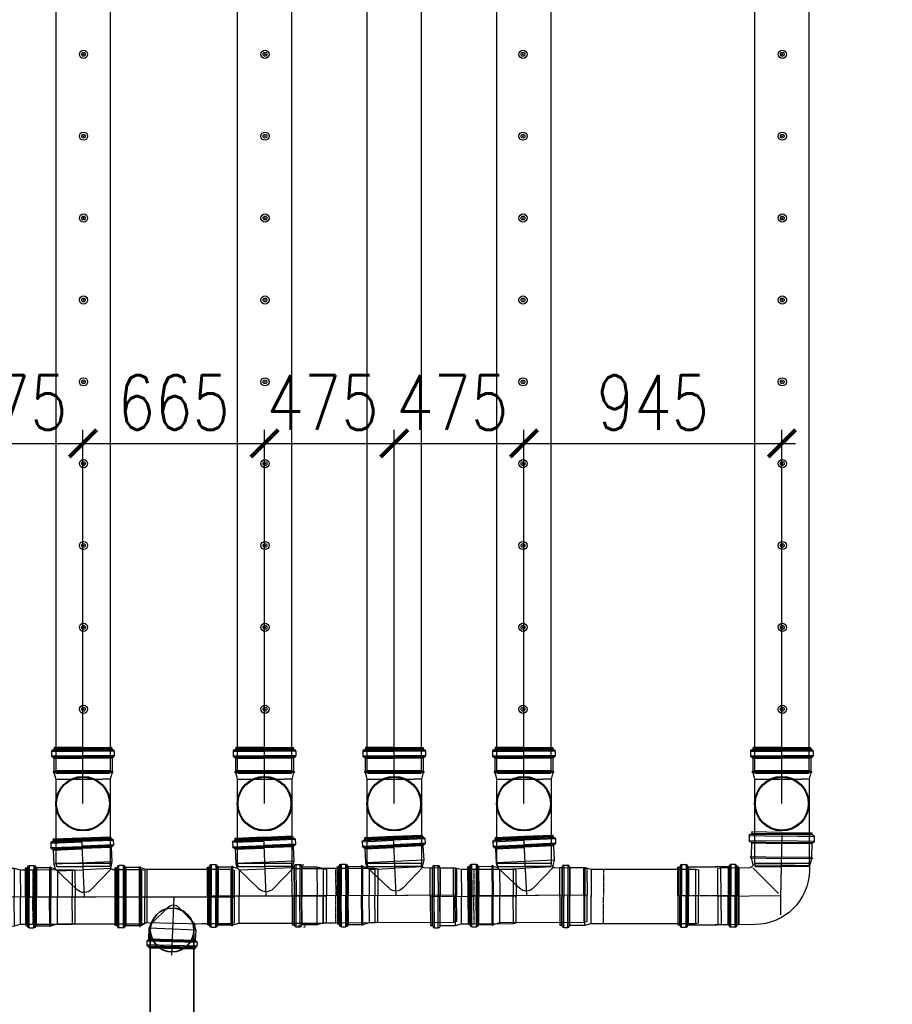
# Model space of a CAD drawing. Header units: millimetres. Extents: x -374129 to 1163271, y -112652 to 695637.
# Tile 61 of 256: x 28128 to 31324, y -45429 to -41821. Entities that reach past the tile are written whole.
import ezdxf
from ezdxf import colors
from ezdxf.entities.mleader import LeaderData, LeaderLine
from ezdxf.math import Vec2, Vec3

# ---------------------------------------------------------------- set-up
doc = ezdxf.new("R2010")
doc.units = ezdxf.units.MM
doc.header["$PDMODE"] = 4
for name, pattern in [('CENTER', [50.8, 31.75, -6.35, 6.35, -6.35]), ('CENTER1', [0.77, 0.5, -0.1, 0.07, -0.1]), ('CENTER2', [3.6, 3, -0.2, 0.2, -0.2]), ('DASHDOT', [20, 13, -3.4, 0.2, -3.4])]:
    doc.linetypes.add(name, pattern=pattern)
for name, color, linetype in [('EAB_underground piping system', 1, 'Continuous'), ('FK_opisy', 7, 'Continuous'), ('KRT_kreskowanie', 252, 'Continuous'), ('KRT_technologia', 30, 'Continuous'), ('KRT_wymiary', 4, 'Continuous')]:
    doc.layers.add(name, color=color, linetype=linetype)
doc.layers.add('IS_pomocnicza', color=6, linetype='Continuous', lineweight=30)
doc.styles.add('WYMIAR', font='romans.shx', dxfattribs={"width": 0.8})
doc.dimstyles.new('KRT_1-100', dxfattribs={"dimscale": 100, "dimtxt": 2, "dimasz": 1, "dimexe": 0.5, "dimexo": 0, "dimgap": 0.5, "dimtad": 1, "dimdec": 1, "dimrnd": 0.1, "dimzin": 9, "dimdsep": 46, "dimtxsty": 'WYMIAR', "dimblk": 'ARCHTICK', "dimcen": 0.09, "dimdle": 0.5, "dimclrd": 1, "dimclre": 252, "dimclrt": 256, "dimadec": 0, "dimazin": 0, "dimtfac": 1, "dimtdec": 1, "dimtmove": 0, "dimatfit": 3, "dimfxl": 1, "dimtolj": 1, "dimtzin": 0, "dimarcsym": 0})

# ---------------------------------------------------------------- blocks, each defined once
blk = doc.blocks.new('IS_KAO_trójnik_200_góra')
at = {"layer": 'KRT_technologia', "linetype": 'Continuous', "transparency": 33554687}
for p, q in [((34869.72, 13524.58), (34868.63, 13524.29)), ((34868.63, 13524.29), (34868.63, 13514.58)), ((34897.28, 13524.58), (34869.72, 13524.58)), ((34869.72, 13504.58), (34869.72, 13524.58)), ((34900.61, 13524.58), (34897.28, 13524.58)), ((34903.02, 13525.22), (34900.61, 13524.58)), ((34900.61, 13524.58), (34900.61, 13507.41)), ((34903.02, 13525.22), (34901.38, 13524.78)), ((34903.05, 13525.07), (34903.05, 13514.58)), ((34903.07, 13525.27), (34903.12, 13525.45)), ((34903.14, 13525.32), (34903.14, 13514.58)), ((34903.29, 13525.51), (34903.19, 13525.51)), ((34903.34, 13525.32), (34903.34, 13514.58)), ((34903.41, 13525.29), (34903.36, 13525.45)), ((34903.43, 13525.08), (34903.43, 13514.58)), ((34908.29, 13525.23), (34903.48, 13525.23)), ((34908.29, 13525.23), (34908.29, 13514.58)), ((34908.54, 13525.16), (34908.54, 13514.58)), ((34908.83, 13525.74), (34908.83, 13514.58)), ((34910.88, 13526.05), (34909.2, 13526.05)), ((34909.2, 13526.05), (34909.2, 13514.58)), ((34910.88, 13526.05), (34910.88, 13514.58)), ((34911.25, 13525.74), (34911.25, 13514.58)), ((34911.43, 13525.55), (34911.43, 13525.47)), ((34911.55, 13525.07), (34911.55, 13514.58)), ((34912.15, 13525.14), (34911.79, 13525.14)), ((34911.79, 13525.14), (34911.79, 13514.58)), ((34912.15, 13525.07), (34912.15, 13514.58)), ((34912.22, 13514.58), (34912.22, 13525.07)), ((34868.63, 13504.87), (34868.63, 13514.58)), ((34903.05, 13504.09), (34903.05, 13514.58)), ((34903.14, 13503.84), (34903.14, 13514.58)), ((34903.34, 13503.84), (34903.34, 13514.58)), ((34903.43, 13504.08), (34903.43, 13514.58)), ((34908.29, 13503.92), (34908.29, 13514.58)), ((34908.54, 13504), (34908.54, 13514.58)), ((34908.83, 13503.42), (34908.83, 13514.58)), ((34909.2, 13503.11), (34909.2, 13514.58)), ((34910.88, 13503.11), (34910.88, 13514.58)), ((34911.25, 13503.42), (34911.25, 13514.58)), ((34911.55, 13504.09), (34911.55, 13514.58)), ((34911.79, 13504.01), (34911.79, 13514.58)), ((34912.15, 13504.09), (34912.15, 13514.58)), ((34912.22, 13514.58), (34912.22, 13504.09)), ((34900.61, 13504.58), (34900.61, 13507.41)), ((34869.72, 13504.58), (34868.63, 13504.87)), ((34897.28, 13504.58), (34869.72, 13504.58)), ((34900.61, 13504.58), (34897.28, 13504.58)), ((34903.02, 13503.93), (34900.61, 13504.58)), ((34903.07, 13503.88), (34903.12, 13503.7)), ((34903.29, 13503.65), (34903.19, 13503.65)), ((34903.41, 13503.87), (34903.36, 13503.7)), ((34908.29, 13503.92), (34903.48, 13503.92)), ((34910.88, 13503.11), (34909.2, 13503.11)), ((34911.43, 13503.6), (34911.43, 13503.68)), ((34912.15, 13504.01), (34911.79, 13504.01))]:
    blk.add_line(p, q, dxfattribs=at)
at = {"layer": 'KRT_technologia'}
for radius in [10, 9.7]:
    blk.add_circle((34891.65, 13514.58), radius, dxfattribs=at)
at = {"layer": 'KRT_technologia', "linetype": 'Continuous', "transparency": 33554687}
for centre, radius, start, end in [((34903, 13525.29), 0.0727, 285, 345), ((34903.19, 13525.43), 0.0727, 90, 165), ((34903.29, 13525.43), 0.0727, 15, 90), ((34903.48, 13525.31), 0.0727, 195, 270), ((34908.29, 13525.6), 0.364, 270, 354.2608), ((34909.2, 13525.51), 0.545, 90, 174.2608), ((34910.88, 13525.51), 0.545, 5, 90), ((34911.79, 13525.51), 0.364, 185, 270), ((34912.15, 13525.07), 0.0727, 0, 90), ((34903, 13503.86), 0.0727, 15, 75), ((34903.19, 13503.72), 0.0727, 195, 270), ((34903.29, 13503.72), 0.0727, 270, 345), ((34903.48, 13503.85), 0.0727, 90, 165), ((34908.29, 13503.56), 0.364, 5.7392, 90), ((34909.2, 13503.65), 0.545, 185.7392, 270), ((34910.88, 13503.65), 0.545, 270, 355), ((34911.79, 13503.65), 0.364, 90, 175), ((34912.15, 13504.09), 0.0727, 270, 0)]:
    blk.add_arc(centre, radius, start, end, dxfattribs=at)
blk = doc.blocks.new('kk')
at = {"layer": 'KRT_technologia', "linetype": 'Continuous', "lineweight": 25}
for p, q in [((0, 0), (-5.77, 0)), ((0, 0), (5.77, 0)), ((-6.31, -0.74), (-6.31, -1.66)), ((-6.31, -0.74), (0, -0.74)), ((-6.31, -1.66), (0, -1.66)), ((-6.04, -0.44), (-5.99, -0.43)), ((-6.04, -0.44), (0, -0.44)), ((-5.81, -0.04), (-5.81, -0.23)), ((-5.81, -0.23), (0, -0.23)), ((5.81, -0.23), (0, -0.23)), ((6.04, -0.44), (0, -0.44)), ((6.31, -0.74), (0, -0.74)), ((6.31, -1.66), (0, -1.66)), ((5.81, -0.04), (5.81, -0.23)), ((6.04, -0.44), (5.99, -0.43)), ((6.31, -0.74), (6.31, -1.66)), ((-6.04, -1.96), (0, -1.96)), ((-5.86, -2.16), (-5.86, -4.81)), ((-5.86, -2.16), (0, -2.16)), ((6.04, -1.96), (0, -1.96)), ((5.86, -2.16), (0, -2.16)), ((5.86, -2.16), (5.86, -4.81)), ((-6.01, -4.91), (-6.01, -4.97)), ((-5.89, -4.85), (-5.98, -4.87)), ((-5.88, -5.03), (-5.98, -5.01)), ((-5.86, -4.81), (0, -4.81)), ((-5.85, -5.06), (-5.5, -6.38)), ((-5.85, -5.06), (0, -5.06)), ((5.86, -4.81), (0, -4.81)), ((5.85, -5.06), (0, -5.06)), ((5.85, -5.06), (5.5, -6.38)), ((5.88, -5.03), (5.98, -5.01)), ((5.89, -4.85), (5.98, -4.87)), ((6.01, -4.91), (6.01, -4.97)), ((-5.5, -6.38), (-5.5, -7.3)), ((-5.5, -6.38), (0, -6.38)), ((5.33, -6.38), (0, -6.38)), ((5.5, -6.97), (0.45, -11.89)), ((5.5, -6.38), (5.5, -6.39)), ((6.08, -6.99), (11.74, -7.13)), ((11.74, -7.13), (11.45, -18.13)), ((11.74, -7.13), (12.34, -7.31)), ((12.34, -7.31), (12.06, -17.98)), ((4.88, -17.96), (11.45, -18.13)), ((11.45, -18.13), (12.06, -17.98))]:
    blk.add_line(p, q, dxfattribs=at)
at = {"layer": 'KRT_technologia', "linetype": 'CENTER', "lineweight": 25}
for p, q in [((0, 0), (0, -12.84)), ((0, -12.33), (12.2, -12.65)), ((0, -12.84), (0, -15.98))]:
    blk.add_line(p, q, dxfattribs=at)
at = {"layer": 'KRT_technologia', "linetype": 'Continuous', "lineweight": 25}
for centre, radius, start, end in [((-5.77, -0.04), 0.04, 90, 180), ((5.77, -0.04), 0.04, 0, 90), ((-6.01, -0.74), 0.3, 95, 180), ((-6.01, -1.66), 0.3, 180, 264.2608), ((-6.01, -0.23), 0.2, 275, 0), ((6.01, -0.23), 0.2, 180, 265), ((6.01, -0.74), 0.3, 0, 85), ((6.01, -1.66), 0.3, 275.7392, 0), ((-6.06, -2.16), 0.2, 0, 84.2608), ((6.06, -2.16), 0.2, 95.7392, 180), ((-5.97, -4.91), 0.04, 105, 180), ((-5.97, -4.97), 0.04, 180, 255), ((-5.9, -4.81), 0.04, 285, 0), ((-5.89, -5.07), 0.04, 15, 75), ((5.89, -5.07), 0.04, 105, 165), ((5.9, -4.81), 0.04, 180, 255), ((5.97, -4.91), 0.04, 0, 75), ((5.97, -4.97), 0.04, 285, 0), ((5.16, -7.3), 10.66, 180, 268.5), ((6.1, -6.39), 0.6, 180, 268.5)]:
    blk.add_arc(centre, radius, start, end, dxfattribs=at)
blk = doc.blocks.new('IS_WNT_KAO_trójnik_200')
at = {"layer": 'KRT_technologia', "linetype": 'Continuous', "transparency": 33554687}
for p, q in [((34085.82, 14801.68), (34097.3, 14801.72)), ((34085.82, 14801.69), (34085.82, 14800)), ((34086.14, 14802.05), (34097.29, 14802.09)), ((34086.32, 14802.23), (34086.4, 14802.24)), ((34086.73, 14802.95), (34086.73, 14802.6)), ((34086.73, 14802.6), (34097.29, 14802.63)), ((34097.29, 14803.03), (34086.8, 14803.03)), ((34086.8, 14802.95), (34097.29, 14802.99)), ((34086.8, 14802.35), (34097.3, 14802.39)), ((34107.77, 14802.95), (34097.28, 14802.92)), ((34107.84, 14802.6), (34097.28, 14802.56)), ((34107.77, 14802.35), (34097.28, 14802.32)), ((34108.44, 14802.06), (34097.28, 14802.02)), ((34108.76, 14801.69), (34097.28, 14801.65)), ((34097.29, 14803.03), (34107.78, 14803.03)), ((34097.29, 14781.52), (34097.29, 14803.03)), ((34107.79, 14803.03), (34107.86, 14802.97)), ((34107.86, 14802.95), (34107.86, 14802.6)), ((34108.27, 14802.23), (34108.19, 14802.24)), ((34108.77, 14801.69), (34108.77, 14800)), ((34085.83, 14800), (34097.3, 14800.04)), ((34086.14, 14799.63), (34097.3, 14799.67)), ((34086.64, 14799.1), (34086.64, 14793.86)), ((34086.65, 14799.1), (34097.3, 14799.13)), ((34086.73, 14799.34), (34097.3, 14799.38)), ((34108.76, 14800), (34097.29, 14799.97)), ((34108.45, 14799.64), (34097.29, 14799.6)), ((34107.87, 14799.34), (34097.29, 14799.31)), ((34107.95, 14799.1), (34097.29, 14799.06)), ((34107.95, 14799.1), (34107.95, 14793.86)), ((34086.64, 14793.86), (34087.17, 14791.86)), ((34086.64, 14793.86), (34107.95, 14793.86)), ((34107.95, 14793.86), (34107.5, 14792.18)), ((34114.9, 14793.46), (34115.39, 14782.31)), ((34116.94, 14793.86), (34115.26, 14793.79)), ((34115.26, 14793.79), (34115.76, 14782.33)), ((34116.94, 14793.86), (34117.44, 14782.4)), ((34117.32, 14793.57), (34117.81, 14782.42)), ((34117.5, 14793.39), (34117.51, 14793.31)), ((34075.88, 14790.6), (34074.8, 14790.26)), ((34074.8, 14790.26), (34075.22, 14780.56)), ((34086.59, 14791.06), (34075.88, 14790.6)), ((34076.75, 14770.61), (34075.88, 14790.6)), ((34087.06, 14791.31), (34094.66, 14784.04)), ((34087.26, 14791.38), (34097.26, 14791.42)), ((34106.77, 14791.45), (34097.26, 14791.42)), ((34099.81, 14784.16), (34107.51, 14792.23)), ((34106.77, 14791.45), (34107.18, 14781.95)), ((34109.12, 14792.69), (34107.5, 14792.18)), ((34109.16, 14792.54), (34109.61, 14782.06)), ((34109.17, 14792.74), (34109.21, 14792.92)), ((34109.24, 14792.79), (34109.71, 14782.06)), ((34109.38, 14792.99), (34109.27, 14792.98)), ((34109.43, 14792.8), (34109.9, 14782.07)), ((34109.5, 14792.77), (34109.45, 14792.94)), ((34109.54, 14792.56), (34110, 14782.08)), ((34114.39, 14792.93), (34109.58, 14792.72)), ((34114.39, 14792.93), (34114.85, 14782.29)), ((34114.63, 14792.87), (34115.1, 14782.3)), ((34117.65, 14792.91), (34118.11, 14782.43)), ((34118.24, 14793.01), (34117.89, 14792.99)), ((34117.89, 14792.99), (34118.35, 14782.44)), ((34118.25, 14792.94), (34118.7, 14782.46)), ((34118.78, 14782.46), (34118.32, 14792.94)), ((34099.81, 14784.16), (34100.5, 14784.88)), ((34094.12, 14781.38), (34075.22, 14780.56)), ((34075.65, 14770.86), (34075.22, 14780.56)), ((34118.78, 14782.46), (34092.93, 14781.33)), ((34107.62, 14771.96), (34107.18, 14781.95)), ((34110.07, 14771.58), (34109.61, 14782.06)), ((34110.17, 14771.33), (34109.71, 14782.06)), ((34110.37, 14771.34), (34109.9, 14782.07)), ((34110.45, 14771.59), (34110, 14782.08)), ((34115.32, 14771.64), (34114.85, 14782.29)), ((34115.56, 14771.73), (34115.1, 14782.3)), ((34115.88, 14771.16), (34115.39, 14782.31)), ((34116.26, 14770.87), (34115.76, 14782.33)), ((34117.94, 14770.94), (34117.44, 14782.4)), ((34118.29, 14771.27), (34117.81, 14782.42)), ((34118.56, 14771.95), (34118.11, 14782.43)), ((34118.81, 14771.89), (34118.35, 14782.44)), ((34119.16, 14771.97), (34118.7, 14782.46)), ((34118.78, 14782.46), (34119.24, 14771.98)), ((34107.62, 14771.96), (34076.75, 14770.61)), ((34110.04, 14771.42), (34107.62, 14771.96)), ((34119.17, 14771.9), (34118.81, 14771.89)), ((34076.75, 14770.61), (34075.65, 14770.86)), ((34110.1, 14771.37), (34110.15, 14771.2)), ((34110.33, 14771.15), (34110.23, 14771.15)), ((34110.44, 14771.38), (34110.4, 14771.21)), ((34115.32, 14771.64), (34110.5, 14771.43)), ((34117.94, 14770.94), (34116.26, 14770.87)), ((34118.46, 14771.46), (34118.46, 14771.54))]:
    blk.add_line(p, q, dxfattribs=at)
for centre, radius, start, end in [((34086.37, 14801.69), 0.545, 95, 180), ((34086.37, 14802.6), 0.364, 275, 0), ((34086.8, 14802.95), 0.0727, 90, 180), ((34107.78, 14802.95), 0.0727, 0, 90), ((34108.22, 14802.6), 0.364, 180, 265), ((34108.22, 14801.69), 0.545, 0, 85), ((34086.37, 14800), 0.545, 180, 264.2608), ((34086.27, 14799.1), 0.364, 0, 84.2608), ((34108.31, 14799.1), 0.364, 95.7392, 180), ((34108.22, 14800), 0.545, 275.7392, 0), ((34115.28, 14793.24), 0.545, 92.5, 176.7608), ((34116.96, 14793.32), 0.545, 7.5, 92.5), ((34086.56, 14791.7), 0.636, 272.5, 15), ((34109.09, 14792.76), 0.0727, 287.5, 347.5), ((34109.28, 14792.91), 0.0727, 92.5, 167.5), ((34109.38, 14792.91), 0.0727, 17.5, 92.5), ((34109.57, 14792.79), 0.0727, 197.5, 272.5), ((34114.37, 14793.3), 0.364, 272.5, 356.7608), ((34117.87, 14793.36), 0.364, 187.5, 272.5), ((34118.25, 14792.94), 0.0727, 2.5, 92.5), ((34097.18, 14786.67), 3.64, 226.25, 316.3455), ((34118.83, 14771.52), 0.364, 92.5, 177.5), ((34119.16, 14771.97), 0.0727, 272.5, 2.5), ((34110.03, 14771.35), 0.0727, 17.5, 77.5), ((34110.22, 14771.22), 0.0727, 197.5, 272.5), ((34110.33, 14771.23), 0.0727, 272.5, 347.5), ((34110.51, 14771.36), 0.0727, 92.5, 167.5), ((34115.33, 14771.28), 0.364, 8.2392, 92.5), ((34116.23, 14771.41), 0.545, 188.2392, 272.5), ((34117.92, 14771.48), 0.545, 272.5, 357.5)]:
    blk.add_arc(centre, radius, start, end, dxfattribs=at)
blk = doc.blocks.new('IS_KAO_rura_z_kielichem_200')
at = {"layer": 'KRT_technologia', "linetype": 'Continuous', "transparency": 33554687}
for p, q in [((34252.2, 14721.68), (34250.8, 14721.68)), ((34250.8, 14721.68), (34250.8, 14710.24)), ((34252.2, 14721.68), (34252.2, 14710.24)), ((34203.99, 14720.24), (34202.96, 14719.93)), ((34202.96, 14719.93), (34202.96, 14710.24)), ((34242.28, 14720.24), (34203.99, 14720.24)), ((34203.99, 14700.24), (34203.99, 14720.24)), ((34242.28, 14720.24), (34237.69, 14720.24)), ((34244.52, 14720.84), (34242.28, 14720.24)), ((34242.28, 14720.24), (34242.28, 14710.24)), ((34250.06, 14720.84), (34244.52, 14720.84)), ((34244.52, 14720.84), (34244.52, 14710.24)), ((34250.06, 14720.84), (34250.06, 14710.24)), ((34250.15, 14720.93), (34250.16, 14721.1)), ((34250.16, 14721.1), (34250.16, 14710.24)), ((34252.85, 14720.93), (34252.83, 14721.1)), ((34252.83, 14721.1), (34252.83, 14710.24)), ((34253.68, 14720.84), (34252.94, 14720.84)), ((34252.94, 14720.84), (34252.94, 14710.24)), ((34253.68, 14710.24), (34253.68, 14720.84)), ((34202.96, 14700.56), (34202.96, 14710.24)), ((34242.28, 14700.24), (34242.28, 14710.24)), ((34244.52, 14699.64), (34244.52, 14710.24)), ((34250.06, 14699.64), (34250.06, 14710.24)), ((34250.16, 14699.39), (34250.16, 14710.24)), ((34250.8, 14698.81), (34250.8, 14710.24)), ((34252.2, 14698.81), (34252.2, 14710.24)), ((34252.83, 14699.39), (34252.83, 14710.24)), ((34252.94, 14699.64), (34252.94, 14710.24)), ((34253.68, 14710.24), (34253.68, 14699.64)), ((34203.99, 14700.24), (34202.96, 14700.56)), ((34242.28, 14700.24), (34203.99, 14700.24)), ((34242.28, 14700.24), (34237.69, 14700.24)), ((34244.52, 14699.64), (34242.28, 14700.24)), ((34250.06, 14699.64), (34244.52, 14699.64)), ((34253.68, 14699.64), (34252.94, 14699.64)), ((34250.15, 14699.56), (34250.16, 14699.39)), ((34252.2, 14698.81), (34250.8, 14698.81)), ((34252.85, 14699.56), (34252.83, 14699.39))]:
    blk.add_line(p, q, dxfattribs=at)
at = {"layer": 'KRT_technologia', "linetype": 'CENTER1', "transparency": 33554687}
for p in [(34237.69, 14720.3), (34237.69, 14700.19)]:
    blk.add_line(p, (34237.69, 14710.24), dxfattribs=at)
at = {"layer": 'KRT_technologia', "linetype": 'Continuous', "transparency": 33554687}
for centre, radius, start, end in [((34250.8, 14721.04), 0.636, 90, 175), ((34252.2, 14721.04), 0.636, 5, 90), ((34250.06, 14720.94), 0.0909, 270, 355), ((34252.94, 14720.94), 0.0909, 185, 270), ((34250.06, 14699.55), 0.0909, 5, 90), ((34252.94, 14699.55), 0.0909, 90, 175), ((34250.8, 14699.44), 0.636, 185, 270), ((34252.2, 14699.44), 0.636, 270, 355)]:
    blk.add_arc(centre, radius, start, end, dxfattribs=at)
blk = doc.blocks.new('IS_KAO_nasuwka_200')
at = {"layer": 'KRT_technologia', "linetype": 'Continuous', "transparency": 33554687}
for p, q in [((34238.55, 14689.93), (34238.55, 14700.41)), ((34238.62, 14700.49), (34238.98, 14700.49)), ((34238.62, 14700.36), (34238.62, 14689.93)), ((34239.22, 14700.45), (34239.22, 14689.93)), ((34239.35, 14700.9), (34239.34, 14700.82)), ((34239.35, 14700.9), (34239.35, 14689.93)), ((34239.52, 14701.12), (34239.52, 14689.93)), ((34239.89, 14701.4), (34241.57, 14701.4)), ((34239.89, 14701.4), (34239.89, 14689.93)), ((34241.57, 14701.4), (34241.57, 14689.93)), ((34241.94, 14701.13), (34241.94, 14689.93)), ((34242.12, 14700.9), (34242.12, 14689.93)), ((34242.23, 14700.54), (34242.23, 14689.93)), ((34242.48, 14700.58), (34253.04, 14700.58)), ((34242.48, 14700.58), (34242.48, 14689.93)), ((34256.98, 14700.58), (34252.16, 14700.58)), ((34256.98, 14700.58), (34256.98, 14689.93)), ((34257.22, 14700.54), (34257.22, 14689.93)), ((34257.34, 14700.9), (34257.34, 14689.93)), ((34257.52, 14701.13), (34257.52, 14689.93)), ((34259.56, 14701.4), (34257.88, 14701.4)), ((34257.88, 14701.4), (34257.88, 14689.93)), ((34259.56, 14701.4), (34259.56, 14689.93)), ((34259.93, 14701.12), (34259.93, 14689.93)), ((34260.11, 14700.9), (34260.12, 14700.82)), ((34260.11, 14700.9), (34260.11, 14689.93)), ((34260.23, 14700.45), (34260.23, 14689.93)), ((34260.83, 14700.49), (34260.48, 14700.49)), ((34260.83, 14700.36), (34260.83, 14689.93)), ((34260.9, 14689.93), (34260.9, 14700.41)), ((34238.55, 14689.93), (34238.55, 14679.44)), ((34238.62, 14679.5), (34238.62, 14689.93)), ((34239.22, 14679.4), (34239.22, 14689.93)), ((34239.35, 14678.96), (34239.35, 14689.93)), ((34239.52, 14678.73), (34239.52, 14689.93)), ((34239.89, 14678.46), (34239.89, 14689.93)), ((34241.57, 14678.46), (34241.57, 14689.93)), ((34241.94, 14678.73), (34241.94, 14689.93)), ((34242.12, 14678.95), (34242.12, 14689.93)), ((34242.23, 14679.31), (34242.23, 14689.93)), ((34242.48, 14679.28), (34242.48, 14689.93)), ((34256.98, 14679.28), (34256.98, 14689.93)), ((34257.22, 14679.31), (34257.22, 14689.93)), ((34257.34, 14678.95), (34257.34, 14689.93)), ((34257.52, 14678.73), (34257.52, 14689.93)), ((34257.88, 14678.46), (34257.88, 14689.93)), ((34259.56, 14678.46), (34259.56, 14689.93)), ((34259.93, 14678.73), (34259.93, 14689.93)), ((34260.11, 14678.96), (34260.11, 14689.93)), ((34260.23, 14679.4), (34260.23, 14689.93)), ((34260.83, 14679.5), (34260.83, 14689.93)), ((34260.9, 14689.93), (34260.9, 14679.44)), ((34238.62, 14679.37), (34238.98, 14679.37)), ((34239.35, 14678.96), (34239.34, 14679.04)), ((34239.89, 14678.46), (34241.57, 14678.46)), ((34242.48, 14679.28), (34253.04, 14679.28)), ((34256.98, 14679.28), (34252.16, 14679.28)), ((34259.56, 14678.46), (34257.88, 14678.46)), ((34260.11, 14678.96), (34260.12, 14679.04)), ((34260.83, 14679.37), (34260.48, 14679.37))]:
    blk.add_line(p, q, dxfattribs=at)
at = {"layer": 'KRT_technologia', "linetype": 'CENTER2', "transparency": 33554687}
blk.add_line((34260.9, 14689.93), (34238.55, 14689.93), dxfattribs=at)
at = {"layer": 'KRT_technologia', "linetype": 'Continuous', "transparency": 33554687}
for centre, radius, start, end in [((34238.62, 14700.41), 0.0727, 90, 180), ((34238.98, 14700.85), 0.363, 270, 355), ((34239.89, 14700.85), 0.545, 90, 175), ((34241.57, 14700.85), 0.545, 5.7392, 90), ((34242.48, 14700.94), 0.363, 185.7392, 270), ((34256.98, 14700.94), 0.363, 270, 354.2608), ((34257.88, 14700.85), 0.545, 90, 174.2608), ((34259.56, 14700.85), 0.545, 5, 90), ((34260.48, 14700.85), 0.363, 185, 270), ((34260.83, 14700.41), 0.0727, 0, 90), ((34238.62, 14679.44), 0.0727, 180, 270), ((34238.98, 14679), 0.363, 5, 90), ((34239.89, 14679), 0.545, 185, 270), ((34241.57, 14679), 0.545, 270, 354.2608), ((34242.48, 14678.91), 0.363, 90, 174.2608), ((34256.98, 14678.91), 0.363, 5.7392, 90), ((34257.88, 14679), 0.545, 185.7392, 270), ((34259.56, 14679), 0.545, 270, 355), ((34260.48, 14679), 0.363, 90, 175), ((34260.83, 14679.44), 0.0727, 270, 0)]:
    blk.add_arc(centre, radius, start, end, dxfattribs=at)
blk = doc.blocks.new('IS_KAO_kielich_200')
at = {"layer": 'KRT_technologia', "linetype": 'Continuous', "transparency": 33554687}
for p, q in [((34215.99, 14693.51), (34214.95, 14693.19)), ((34214.95, 14693.19), (34214.95, 14683.51)), ((34234.97, 14693.51), (34215.99, 14693.51)), ((34215.99, 14693.51), (34215.99, 14683.51)), ((34234.97, 14693.51), (34230.38, 14693.51)), ((34237.21, 14694.11), (34234.97, 14693.51)), ((34234.97, 14693.51), (34234.97, 14683.51)), ((34242.75, 14694.11), (34237.21, 14694.11)), ((34237.21, 14694.11), (34237.21, 14683.51)), ((34242.75, 14694.11), (34242.75, 14683.51)), ((34242.84, 14694.19), (34242.86, 14694.36)), ((34242.86, 14694.36), (34242.86, 14683.51)), ((34244.89, 14694.94), (34243.49, 14694.94)), ((34243.49, 14694.94), (34243.49, 14683.51)), ((34244.89, 14694.94), (34244.89, 14683.51)), ((34245.54, 14694.19), (34245.53, 14694.36)), ((34245.53, 14694.36), (34245.53, 14683.51)), ((34246.37, 14694.11), (34245.63, 14694.11)), ((34245.63, 14694.11), (34245.63, 14683.51)), ((34246.37, 14683.51), (34246.37, 14694.11)), ((34214.95, 14673.82), (34214.95, 14683.51)), ((34215.99, 14673.51), (34215.99, 14683.51)), ((34234.97, 14673.51), (34234.97, 14683.51)), ((34237.21, 14672.91), (34237.21, 14683.51)), ((34242.75, 14672.91), (34242.75, 14683.51)), ((34242.86, 14672.65), (34242.86, 14683.51)), ((34243.49, 14672.07), (34243.49, 14683.51)), ((34244.89, 14672.07), (34244.89, 14683.51)), ((34245.53, 14672.65), (34245.53, 14683.51)), ((34245.63, 14672.91), (34245.63, 14683.51)), ((34246.37, 14683.51), (34246.37, 14672.91)), ((34215.99, 14673.51), (34214.95, 14673.82)), ((34234.97, 14673.51), (34215.99, 14673.51)), ((34234.97, 14673.51), (34230.38, 14673.51)), ((34237.21, 14672.91), (34234.97, 14673.51)), ((34242.75, 14672.91), (34237.21, 14672.91)), ((34242.84, 14672.82), (34242.86, 14672.65)), ((34244.89, 14672.07), (34243.49, 14672.07)), ((34245.54, 14672.82), (34245.53, 14672.65)), ((34246.37, 14672.91), (34245.63, 14672.91))]:
    blk.add_line(p, q, dxfattribs=at)
at = {"layer": 'KRT_technologia', "linetype": 'CENTER1', "transparency": 33554687}
for p in [(34230.38, 14693.56), (34230.38, 14673.45)]:
    blk.add_line(p, (34230.38, 14683.51), dxfattribs=at)
at = {"layer": 'KRT_technologia', "linetype": 'DASHDOT', "ltscale": 3, "transparency": 33554687}
blk.add_lwpolyline([(34214.95, 14683.51), (34246.37, 14683.51)], dxfattribs=at)
at = {"layer": 'KRT_technologia', "linetype": 'Continuous', "transparency": 33554687}
for centre, radius, start, end in [((34242.75, 14694.2), 0.0909, 270, 355), ((34243.49, 14694.31), 0.636, 90, 175), ((34244.89, 14694.31), 0.636, 5, 90), ((34245.63, 14694.2), 0.0909, 185, 270), ((34242.75, 14672.81), 0.0909, 5, 90), ((34243.49, 14672.71), 0.636, 185, 270), ((34244.89, 14672.71), 0.636, 270, 355), ((34245.63, 14672.81), 0.0909, 90, 175)]:
    blk.add_arc(centre, radius, start, end, dxfattribs=at)
blk = doc.blocks.new('trojnik redukcyjny 200 na 160')
at = {"layer": 'KRT_technologia'}
for p, q in [((-205.3, 111.6), (-205.3, -111.6)), ((-201.7, -114.7), (-201.7, 114.7)), ((-184.8, 114.7), (-201.7, 114.7)), ((-184.8, -114.7), (-184.8, 114.7)), ((-181.1, 111.6), (-181.1, -111.6)), ((-126.9, 107.1), (-126.4, 108.7)), ((-125.7, 109.3), (-124.7, 109.3)), ((-124, 108.7), (-123.5, 107)), ((-215, -104.9), (-215, 104.9)), ((-210.8, 105.6), (-214.3, 105.6)), ((-214.3, 104.9), (-214.3, -104.9)), ((-210.8, 105.6), (-210.8, -105.6)), ((-208.3, -104.9), (-208.3, 104.9)), ((-178.2, -105.8), (-178.2, 105.8)), ((-127.6, 106.5), (-175.8, 106.5)), ((-175.8, 106.5), (-175.8, -106.5)), ((-127.2, 105), (-127.2, -105)), ((-126.2, -107.4), (-126.2, 107.4)), ((-124.2, 107.4), (-124.2, -107.4)), ((-123.3, -104.9), (-123.3, 104.9)), ((-123, 106.4), (-99, 100)), ((210, -100), (210, 100)), ((210, 100), (220.9, 97.1)), ((220.9, 97.1), (220.9, -97.1)), ((-214.3, 0), (220.9, 0)), ((0, 0), (-9.4, -213.8)), ((-210.8, -105.6), (-214.3, -105.6)), ((-127.6, -106.5), (-175.8, -106.5)), ((-126.9, -107.1), (-126.4, -108.7)), ((-124, -108.7), (-123.5, -107)), ((-123, -106.4), (-99, -95.1)), ((-86.4, -101.1), (-90.5, -114.4)), ((-86.5, -101.5), (-80.3, -95.5)), ((220.9, -97.1), (210, -100)), ((-184.8, -114.7), (-201.7, -114.7)), ((-125.7, -109.3), (-124.7, -109.3)), ((-99.1, -163.3), (-99.4, -176.8)), ((84.1, -180.9), (-99.4, -176.8)), ((84.4, -167.4), (-99.1, -163.3)), ((-96.9, -179.8), (81.6, -183.8)), ((-96.5, -160.4), (82, -164.4)), ((77.4, -162), (-91.8, -158.2)), ((84.4, -167.4), (84.1, -180.9)), ((-92.3, -184.3), (76.7, -188)), ((-92.3, -184.3), (-92.3, -187.1)), ((76.1, -191.4), (-91.8, -187.7)), ((-91.7, -187.1), (76.1, -190.8)), ((76.2, -186), (-91.6, -182.3)), ((76.7, -188), (76.6, -190.9))]:
    blk.add_line(p, q, dxfattribs=at)
for points in [[(210, 100), (-99, 100), (-99, -95.1), (102.8, -100)], [(-80.3, -95.5), (-22.1, -39.7)], [(77.3, -101.3), (19.1, -40.5)], [(210, -100), (102.8, -100)]]:
    blk.add_lwpolyline(points, dxfattribs=at)
blk.add_lwpolyline([(79.8, -121.5), (78.1, -160), (-92.4, -156.2), (-90.5, -114.4), (79.8, -121.8), (76.2, -105.7, -0.479656), (81.2, -99.5)], format="xyb", dxfattribs=at)
for centre, radius, start, end in [((-210.9, 109.4), 3.81, 271.4057, 5.6147), ((-201.7, 109.3), 5.45, 90, 174.2608), ((-184.8, 109.3), 5.45, 5.7392, 90), ((-175.8, 110.2), 3.64, 185.7392, 270), ((-125.7, 108.5), 0.727, 90, 165), ((-124.7, 108.5), 0.727, 15, 90), ((-214.3, 104.9), 0.727, 90, 180), ((-127.6, 107.3), 0.727, 270, 345), ((-122.8, 107.1), 0.727, 195, 255), ((-2.1, -61), 29.5, 44.0616, 140.886), ((-214.3, -104.9), 0.727, 180, 270), ((-210.9, -109.4), 3.81, 354.3853, 88.5943), ((-175.8, -110.2), 3.64, 90, 174.2608), ((-127.6, -107.3), 0.727, 15, 90), ((-122.8, -107.1), 0.727, 105, 165), ((-201.7, -109.3), 5.45, 185.7392, 270), ((-184.8, -109.3), 5.45, 270, 354.2608), ((-125.7, -108.5), 0.727, 195, 270), ((-124.7, -108.5), 0.727, 270, 345), ((-95, -176.9), 4.36, 178.7226, 262.9834), ((-94.7, -163.4), 4.36, 94.4617, 178.7226), ((-95.3, -156.2), 2.91, 274.4617, 358.7226), ((81, -160.1), 2.91, 178.7226, 262.9834), ((80.1, -167.3), 4.36, 358.7226, 82.9834), ((-95.3, -184.3), 3.05, 0.1283, 94.3373), ((-91.7, -187.1), 0.582, 178.7226, 268.7226), ((76.1, -190.8), 0.582, 268.7226, 358.7226), ((79.8, -188.2), 3.05, 83.1078, 177.3168), ((79.8, -180.8), 4.36, 274.4617, 358.7226)]:
    blk.add_arc(centre, radius, start, end, dxfattribs=at)
blk = doc.blocks.new('_ArchTick')
at = {"color": 0, "linetype": 'ByBlock', "const_width": 0.15}
blk.add_lwpolyline([(-0.5, -0.5), (0.5, 0.5)], dxfattribs=at)
blk = doc.blocks.new('*D2284')
at = {"layer": 'Defpoints', "color": 0}
for p in [(29379.7, -11286.3), (29379.7, -12176.3), (28904.7, -12606.3)]:
    blk.add_point(p, dxfattribs=at)
at = {"layer": 'KRT_wymiary', "color": 252, "lineweight": -2}
for p, q in [((28904.7, -12606.3), (28904.7, -11236.3)), ((29379.7, -12176.3), (29379.7, -11236.3))]:
    blk.add_line(p, q, dxfattribs=at)
at = {"layer": 'KRT_wymiary', "color": 1, "lineweight": -2}
blk.add_line((28854.7, -11286.3), (29429.7, -11286.3), dxfattribs=at)
at = {"layer": 'KRT_wymiary', "color": 1, "lineweight": -2, "xscale": 100, "yscale": 100, "zscale": 100, "rotation": 180}
blk.add_blockref('_ArchTick', (28904.7, -11286.3), dxfattribs=at)
at = {"layer": 'KRT_wymiary', "color": 1, "lineweight": -2, "xscale": 100, "yscale": 100, "zscale": 100}
blk.add_blockref('_ArchTick', (29379.7, -11286.3), dxfattribs=at)
at = {"layer": 'KRT_wymiary', "insert": (29117.2, -11136.3), "char_height": 200, "attachment_point": 5, "style": 'WYMIAR'}
blk.add_mtext('\\A1;475', dxfattribs=at)
blk = doc.blocks.new('*D2285')
at = {"layer": 'Defpoints', "color": 0}
for p in [(30044.7, -11286.3), (30044.7, -12506.3), (29379.7, -12606.3)]:
    blk.add_point(p, dxfattribs=at)
at = {"layer": 'KRT_wymiary', "color": 252, "lineweight": -2}
for p, q in [((29379.7, -12606.3), (29379.7, -11236.3)), ((30044.7, -12506.3), (30044.7, -11236.3))]:
    blk.add_line(p, q, dxfattribs=at)
at = {"layer": 'KRT_wymiary', "color": 1, "lineweight": -2}
blk.add_line((29329.7, -11286.3), (30094.7, -11286.3), dxfattribs=at)
at = {"layer": 'KRT_wymiary', "color": 1, "lineweight": -2, "xscale": 100, "yscale": 100, "zscale": 100, "rotation": 180}
blk.add_blockref('_ArchTick', (29379.7, -11286.3), dxfattribs=at)
at = {"layer": 'KRT_wymiary', "color": 1, "lineweight": -2, "xscale": 100, "yscale": 100, "zscale": 100}
blk.add_blockref('_ArchTick', (30044.7, -11286.3), dxfattribs=at)
at = {"layer": 'KRT_wymiary', "insert": (29712.2, -11136.3), "char_height": 200, "attachment_point": 5, "style": 'WYMIAR'}
blk.add_mtext('\\A1;665', dxfattribs=at)
blk = doc.blocks.new('*D2286')
at = {"layer": 'Defpoints', "color": 0}
for p in [(30519.7, -11286.3), (30519.7, -12562.3), (30044.7, -12606.3)]:
    blk.add_point(p, dxfattribs=at)
at = {"layer": 'KRT_wymiary', "color": 252, "lineweight": -2}
for p, q in [((30044.7, -12606.3), (30044.7, -11236.3)), ((30519.7, -12562.3), (30519.7, -11236.3))]:
    blk.add_line(p, q, dxfattribs=at)
at = {"layer": 'KRT_wymiary', "color": 1, "lineweight": -2}
blk.add_line((29994.7, -11286.3), (30569.7, -11286.3), dxfattribs=at)
at = {"layer": 'KRT_wymiary', "color": 1, "lineweight": -2, "xscale": 100, "yscale": 100, "zscale": 100, "rotation": 180}
blk.add_blockref('_ArchTick', (30044.7, -11286.3), dxfattribs=at)
at = {"layer": 'KRT_wymiary', "color": 1, "lineweight": -2, "xscale": 100, "yscale": 100, "zscale": 100}
blk.add_blockref('_ArchTick', (30519.7, -11286.3), dxfattribs=at)
at = {"layer": 'KRT_wymiary', "insert": (30257.2, -11136.3), "char_height": 200, "attachment_point": 5, "style": 'WYMIAR'}
blk.add_mtext('\\A1;475', dxfattribs=at)
blk = doc.blocks.new('*D2287')
at = {"layer": 'Defpoints', "color": 0}
for p in [(30994.7, -11286.3), (30994.7, -12560.3), (30519.7, -12606.3)]:
    blk.add_point(p, dxfattribs=at)
at = {"layer": 'KRT_wymiary', "color": 252, "lineweight": -2}
for p, q in [((30519.7, -12606.3), (30519.7, -11236.3)), ((30994.7, -12560.3), (30994.7, -11236.3))]:
    blk.add_line(p, q, dxfattribs=at)
at = {"layer": 'KRT_wymiary', "color": 1, "lineweight": -2}
blk.add_line((30469.7, -11286.3), (31044.7, -11286.3), dxfattribs=at)
at = {"layer": 'KRT_wymiary', "color": 1, "lineweight": -2, "xscale": 100, "yscale": 100, "zscale": 100, "rotation": 180}
blk.add_blockref('_ArchTick', (30519.7, -11286.3), dxfattribs=at)
at = {"layer": 'KRT_wymiary', "color": 1, "lineweight": -2, "xscale": 100, "yscale": 100, "zscale": 100}
blk.add_blockref('_ArchTick', (30994.7, -11286.3), dxfattribs=at)
at = {"layer": 'KRT_wymiary', "insert": (30732.2, -11136.3), "char_height": 200, "attachment_point": 5, "style": 'WYMIAR'}
blk.add_mtext('\\A1;475', dxfattribs=at)
blk = doc.blocks.new('*D2288')
at = {"layer": 'Defpoints', "color": 0}
for p in [(31939.7, -11286.3), (30994.7, -12606.3), (31939.7, -12606.3)]:
    blk.add_point(p, dxfattribs=at)
at = {"layer": 'KRT_wymiary', "color": 252, "lineweight": -2}
for p, q in [((30994.7, -12606.3), (30994.7, -11236.3)), ((31939.7, -12606.3), (31939.7, -11236.3))]:
    blk.add_line(p, q, dxfattribs=at)
at = {"layer": 'KRT_wymiary', "color": 1, "lineweight": -2}
blk.add_line((30944.7, -11286.3), (31989.7, -11286.3), dxfattribs=at)
at = {"layer": 'KRT_wymiary', "color": 1, "lineweight": -2, "xscale": 100, "yscale": 100, "zscale": 100, "rotation": 180}
blk.add_blockref('_ArchTick', (30994.7, -11286.3), dxfattribs=at)
at = {"layer": 'KRT_wymiary', "color": 1, "lineweight": -2, "xscale": 100, "yscale": 100, "zscale": 100}
blk.add_blockref('_ArchTick', (31939.7, -11286.3), dxfattribs=at)
at = {"layer": 'KRT_wymiary', "insert": (31467.2, -11136.3), "char_height": 200, "attachment_point": 5, "style": 'WYMIAR'}
blk.add_mtext('\\A1;945', dxfattribs=at)
blk = doc.blocks.new('sys napowietrzania')
at = {"layer": 'EAB_underground piping system', "lineweight": 35, "elevation": -3728.23}
for points in [[(29626.37, -13065.93), (29626.37, -13345.83), (29626.37, -15098.16)], [(29786.21, -13072.91), (29786.21, -13345.83), (29786.21, -15098.16)]]:
    blk.add_lwpolyline(points, dxfattribs=at)
at = {"layer": 'EAB_underground piping system', "lineweight": 35}
blk.add_circle((29706.29, -13069.42, -3334.86), 80, dxfattribs=at)
at = {"layer": 'KRT_technologia', "linetype": 'Continuous', "transparency": 33554687}
for p, q in [((30174.03, -12830.04, -3070), (30188.07, -12830.04, -3070)), ((30322.26, -13040.38, -3070), (30322.26, -12839.29, -3070))]:
    blk.add_line(p, q, dxfattribs=at)
at = {"layer": 'KRT_technologia', "linetype": 'Continuous', "transparency": 33554687, "elevation": -3395.12}
for points in [[(29479.98, -12485.01), (29479.98, -10582.71), (29479.98, -2349.21), (29279.98, -2349.21), (29279.98, -10582.71), (29279.98, -12485.01), (29379.98, -12485.01), (29479.98, -12485.01), (29476.81, -12495.38), (29379.98, -12495.38), (29283.14, -12495.38), (29279.98, -12485.01)], [(30144.98, -12485.01), (30144.98, -10582.71), (30144.98, -2349.21), (29944.98, -2349.21), (29944.98, -10582.71), (29944.98, -12485.01), (30044.98, -12485.01), (30144.98, -12485.01), (30141.81, -12495.38), (30044.98, -12495.38), (29948.14, -12495.38), (29944.98, -12485.01)], [(30619.98, -12485.01), (30619.98, -10582.71), (30619.98, -2349.21), (30419.98, -2349.21), (30419.98, -10582.71), (30419.98, -12485.01), (30519.98, -12485.01), (30619.98, -12485.01), (30616.81, -12495.38), (30519.98, -12495.38), (30423.14, -12495.38), (30419.98, -12485.01)], [(31094.98, -12485.01), (31094.98, -10582.71), (31094.98, -2349.21), (30894.98, -2349.21), (30894.98, -10582.71), (30894.98, -12485.01), (30994.98, -12485.01), (31094.98, -12485.01), (31091.81, -12495.38), (30994.98, -12495.38), (30898.14, -12495.38), (30894.98, -12485.01)], [(32039.98, -12485.01), (32039.98, -10582.71), (32039.98, -2349.21), (31839.98, -2349.21), (31839.98, -10582.71), (31839.98, -12485.01), (31939.98, -12485.01), (32039.98, -12485.01), (32036.81, -12495.38), (31939.98, -12495.38), (31843.14, -12495.38), (31839.98, -12485.01)]]:
    blk.add_lwpolyline(points, dxfattribs=at)
at = {"layer": 'KRT_technologia'}
for centre, radius in [((29381.48, -9860.34, -3395.12), 15), ((30046.48, -9860.34, -3395.12), 15), ((30991.48, -9860.34, -3395.12), 15), ((31941.32, -9860.34, -3395.12), 15), ((29381.48, -9860.34, -3395.12), 7), ((29381.48, -9860.34, -3395.12), 1.5), ((30046.48, -9860.34, -3395.12), 7), ((30046.48, -9860.34, -3395.12), 1.5), ((30991.48, -9860.34, -3395.12), 7), ((30991.48, -9860.34, -3395.12), 1.5), ((31941.32, -9860.34, -3395.12), 7), ((31941.32, -9860.34, -3395.12), 1.5), ((29381.48, -10160.34, -3395.12), 15), ((29381.48, -10160.34, -3395.12), 7), ((29381.48, -10160.34, -3395.12), 1.5), ((30046.48, -10160.34, -3395.12), 15), ((30046.48, -10160.34, -3395.12), 7), ((30046.48, -10160.34, -3395.12), 1.5), ((30991.48, -10160.34, -3395.12), 15), ((30991.48, -10160.34, -3395.12), 7), ((30991.48, -10160.34, -3395.12), 1.5), ((31941.32, -10160.34, -3395.12), 15), ((31941.32, -10160.34, -3395.12), 7), ((31941.32, -10160.34, -3395.12), 1.5), ((29381.48, -10460.34, -3395.12), 15), ((29381.48, -10460.34, -3395.12), 7), ((29381.48, -10460.34, -3395.12), 1.5), ((30046.48, -10460.34, -3395.12), 15), ((30046.48, -10460.34, -3395.12), 7), ((30046.48, -10460.34, -3395.12), 1.5), ((30991.48, -10460.34, -3395.12), 15), ((30991.48, -10460.34, -3395.12), 7), ((30991.48, -10460.34, -3395.12), 1.5), ((31941.32, -10460.34, -3395.12), 15), ((31941.32, -10460.34, -3395.12), 7), ((31941.32, -10460.34, -3395.12), 1.5), ((29381.48, -10760.34, -3395.12), 15), ((30046.48, -10760.34, -3395.12), 15), ((30991.48, -10760.34, -3395.12), 15), ((31941.32, -10760.34, -3395.12), 15), ((29381.48, -10760.34, -3395.12), 7), ((29381.48, -10760.34, -3395.12), 1.5), ((30046.48, -10760.34, -3395.12), 7), ((30046.48, -10760.34, -3395.12), 1.5), ((30991.48, -10760.34, -3395.12), 7), ((30991.48, -10760.34, -3395.12), 1.5), ((31941.32, -10760.34, -3395.12), 7), ((31941.32, -10760.34, -3395.12), 1.5), ((29381.48, -11060.34, -3395.12), 15), ((29381.48, -11060.34, -3395.12), 7), ((29381.48, -11060.34, -3395.12), 1.5), ((30046.48, -11060.34, -3395.12), 15), ((30046.48, -11060.34, -3395.12), 7), ((30046.48, -11060.34, -3395.12), 1.5), ((30991.48, -11060.34, -3395.12), 15), ((30991.48, -11060.34, -3395.12), 7), ((30991.48, -11060.34, -3395.12), 1.5), ((31941.32, -11060.34, -3395.12), 15), ((31941.32, -11060.34, -3395.12), 7), ((31941.32, -11060.34, -3395.12), 1.5), ((29381.48, -11360.34, -3395.12), 15), ((29381.48, -11360.34, -3395.12), 7), ((29381.48, -11360.34, -3395.12), 1.5), ((30046.48, -11360.34, -3395.12), 15), ((30046.48, -11360.34, -3395.12), 7), ((30046.48, -11360.34, -3395.12), 1.5), ((30991.48, -11360.34, -3395.12), 15), ((30991.48, -11360.34, -3395.12), 7), ((30991.48, -11360.34, -3395.12), 1.5), ((31941.32, -11360.34, -3395.12), 15), ((31941.32, -11360.34, -3395.12), 7), ((31941.32, -11360.34, -3395.12), 1.5), ((29381.48, -11660.34, -3395.12), 15), ((29381.48, -11660.34, -3395.12), 7), ((30046.48, -11660.34, -3395.12), 15), ((30046.48, -11660.34, -3395.12), 7), ((30991.48, -11660.34, -3395.12), 15), ((30991.48, -11660.34, -3395.12), 7), ((31941.32, -11660.34, -3395.12), 15), ((31941.32, -11660.34, -3395.12), 7), ((29381.48, -11660.34, -3395.12), 1.5), ((30046.48, -11660.34, -3395.12), 1.5), ((30991.48, -11660.34, -3395.12), 1.5), ((31941.32, -11660.34, -3395.12), 1.5), ((29381.48, -11960.34, -3395.12), 15), ((29381.48, -11960.34, -3395.12), 7), ((29381.48, -11960.34, -3395.12), 1.5), ((30046.48, -11960.34, -3395.12), 15), ((30046.48, -11960.34, -3395.12), 7), ((30046.48, -11960.34, -3395.12), 1.5), ((30991.48, -11960.34, -3395.12), 15), ((30991.48, -11960.34, -3395.12), 7), ((30991.48, -11960.34, -3395.12), 1.5), ((31941.32, -11960.34, -3395.12), 15), ((31941.32, -11960.34, -3395.12), 7), ((31941.32, -11960.34, -3395.12), 1.5), ((29381.48, -12260.34, -3395.12), 15), ((29381.48, -12260.34, -3395.12), 7), ((29381.48, -12260.34, -3395.12), 1.5), ((30046.48, -12260.34, -3395.12), 15), ((30046.48, -12260.34, -3395.12), 7), ((30046.48, -12260.34, -3395.12), 1.5), ((30991.48, -12260.34, -3395.12), 15), ((30991.48, -12260.34, -3395.12), 7), ((30991.48, -12260.34, -3395.12), 1.5), ((31941.32, -12260.34, -3395.12), 15), ((31941.32, -12260.34, -3395.12), 7), ((31941.32, -12260.34, -3395.12), 1.5)]:
    blk.add_circle(centre, radius, dxfattribs=at)
at = {"layer": 'KRT_technologia', "linetype": 'Continuous', "transparency": 33554687}
for centre, start, end in [((30174.03, -13052.41, -3070), 185, 270), ((30188.07, -13052.41, -3070), 270, 355)]:
    blk.add_arc(centre, 6.36, start, end, dxfattribs=at)
at = {"layer": 'IS_pomocnicza', "xscale": 10, "yscale": 10, "zscale": 10}
for name, p, rotation in [('IS_KAO_trójnik_200_góra', (164525.44, -361522.81, -3334.86), 90), ('IS_KAO_trójnik_200_góra', (165190.44, -361522.81, -3334.86), 90), ('IS_KAO_trójnik_200_góra', (165665.44, -361522.81, -3334.86), 90), ('IS_KAO_trójnik_200_góra', (166140.44, -361522.81, -3334.86), 90), ('IS_KAO_trójnik_200_góra', (167085.44, -361522.81, -3334.86), 90), ('IS_KAO_nasuwka_200', (-310826.52, -159843.68, -3070), 359.9999999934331)]:
    blk.add_blockref(name, p, dxfattribs=dict(at, rotation=rotation))
at = {"layer": 'KRT_kreskowanie'}
blk.add_blockref('trojnik redukcyjny 200 na 160', (29713, -12947.18, -3070), dxfattribs=at)
at = {"layer": 'KRT_technologia', "zscale": 10}
for name, p, xscale, yscale, rotation in [('IS_WNT_KAO_trójnik_200', (376480.75, -145748.67, -3070), -10, 10, 2.5000000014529), ('IS_WNT_KAO_trójnik_200', (377147.12, -145745.9, -3070), -10, 10, 2.5000000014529), ('IS_WNT_KAO_trójnik_200', (378316.05, -143918.31, -3070), -10, 9.999999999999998, 2.8009265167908), ('IS_WNT_KAO_trójnik_200', (378794.05, -143918.31, -3070), -10, 9.999999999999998, 2.8009265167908), ('IS_KAO_rura_z_kielichem_200', (373663.63, 134156.31, -3334.86), 10, 10, 180)]:
    blk.add_blockref(name, p, dxfattribs=dict(at, xscale=xscale, yscale=yscale, rotation=rotation))
at = {"layer": 'KRT_technologia', "linetype": 'Continuous', "ltscale": 3}
for name, p, xscale, yscale, zscale, rotation in [('kk', (31939.39, -12711.45, -3070), -18.9, 18.9, 18.9, 359.0417462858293), ('IS_KAO_kielich_200', (370810.93, 135483.26, -3334.86), 10, 10, 10, 180.2674769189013), ('IS_KAO_kielich_200', (371920.05, 135488.43, -3334.86), 10, 10, 10, 180.2674769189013), ('IS_KAO_kielich_200', (372426.36, 135484.9, -3334.86), 10, 10, 10, 180.2674769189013)]:
    blk.add_blockref(name, p, dxfattribs=dict(at, xscale=xscale, yscale=yscale, zscale=zscale, rotation=rotation))
at = {"layer": 'KRT_wymiary'}
for base, p1, p2, picture, middle in [((29379.67, -11286.27, -3728.23), (28904.67, -12606.27, -3334.86), (29379.67, -12176.27, -3334.86), '*D2284', (29117.17, -11286.27, -3728.23)), ((30519.67, -11286.27, -3728.23), (30044.67, -12606.27, -3334.86), (30519.67, -12562.27, -3334.86), '*D2286', (30257.17, -11286.27, -3728.23)), ((30994.67, -11286.27, -3728.23), (30519.67, -12606.27, -3334.86), (30994.67, -12560.27, -3334.86), '*D2287', (30732.17, -11286.27, -3728.23))]:
    dim = blk.add_linear_dim(base=base, p1=p1, p2=p2, dimstyle='KRT_1-100', dxfattribs=at)
    dim.commit()
    dim.dimension.update_dxf_attribs({"geometry": picture, "text_midpoint": middle, "dimtype": 128})
for base, p1, p2, picture, middle in [((30044.67, -11286.27, -3728.23), (29379.67, -12606.27, -3334.86), (30044.67, -12506.27, -3334.86), '*D2285', (29712.17, -11136.27, -3728.23)), ((31939.67, -11286.27, -3728.23), (30994.67, -12606.27, -3334.86), (31939.67, -12606.27, -3334.86), '*D2288', (31467.17, -11136.27, -3728.23))]:
    dim = blk.add_linear_dim(base=base, p1=p1, p2=p2, dimstyle='KRT_1-100', dxfattribs=at)
    dim.commit()
    dim.dimension.update_dxf_attribs({"geometry": picture, "text_midpoint": middle})

msp = doc.modelspace()

# ---------------------------------------------------------------- block references
msp.add_blockref('sys napowietrzania', (-1019.98, -32087.66, 3070))

# ---------------------------------------------------------------- leaders
at = {"layer": 'FK_opisy', "color": 1}
ml = msp.add_multileader_mtext('Standard', dxfattribs=at)
ml.set_content('\\C54;WYPEŁNIENIE Z DESEK DREWNIANYCH GR.10cm. USZCZELNIONYCH OD WNĘTRZA FOLIĄ BUDOWLANĄ GR.0.5mm', style='WYMIAR')
ml.set_leader_properties()
ml.build(insert=Vec2(0, 0))
ml.multileader.update_dxf_attribs({"text_left_attachment_type": 6, "text_right_attachment_type": 6, "dogleg_length": 0.36, "arrow_head_size": 200, "scale": 100})
ctx = ml.context
ctx.base_point, ctx.scale, ctx.char_height, ctx.arrow_head_size, ctx.landing_gap_size, ctx.plane_origin = Vec3(-6581.15, -44729.21), 100, 200, 200, 9, Vec3(-43361.71, -127601.34)
ctx.left_attachment, ctx.right_attachment = 6, 6
notes = []
notes.append((ctx, [(0, (1, 1, 0), (-6617.15, -44729.21), (1, 0), 36, [(0, [(-7456.67, -46780.64)], 0, [])])]))
ctx.mtext.insert, ctx.mtext.width, ctx.mtext.defined_height, ctx.mtext.line_spacing_style, ctx.mtext.flow_direction = Vec3(-6572.15, -44489.21), 3640.4709, 1400.46, 2, 5
for ctx, leaders in notes:
    for number, flags, end, landing, length, lines in leaders:
        leader = LeaderData()
        leader.index, (leader.has_last_leader_line, leader.has_dogleg_vector, leader.attachment_direction) = number, flags
        leader.last_leader_point, leader.dogleg_vector, leader.dogleg_length = Vec3(end), Vec3(landing), length
        for number, points, colour, breaks in lines:
            line = LeaderLine()
            line.index, line.vertices, line.color, line.breaks = number, Vec3.list(points), colors.encode_raw_color(colour), breaks
            leader.lines.append(line)
        ctx.leaders.append(leader)

doc.saveas('drawing.dxf')
